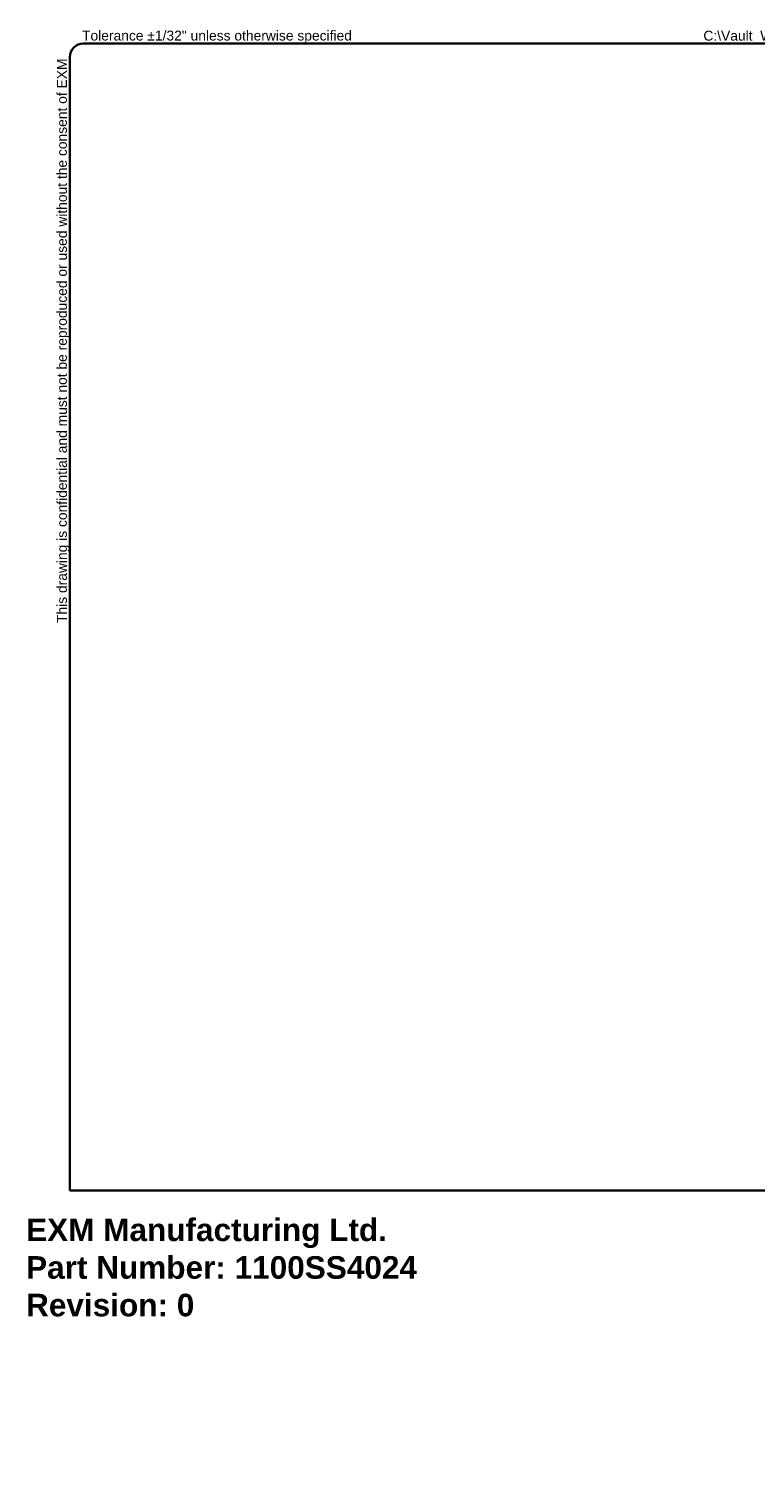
# Model space of a CAD drawing. Header units: inches. Extents: x 0.1 to 81.1, y -11 to 52.7.
# Tile 1 of 6: x 0.1 to 32.3, y -11 to 52.7. Entities that reach past the tile are written whole.
import ezdxf

# ---------------------------------------------------------------- set-up
doc = ezdxf.new("R2010")
doc.units = ezdxf.units.IN
doc.header["$LTSCALE"] = 4.869794
doc.header["$MEASUREMENT"] = 0
doc.layers.get('0').update_dxf_attribs({"lineweight": 25})
doc.layers.add('Sketch Geometry(ANSI)', color=7, linetype='Continuous', lineweight=25)
doc.layers.add('Symbols(ANSI)', color=7, linetype='Continuous', lineweight=25)
doc.styles.add('Current-ANSI', font='arial.ttf')
doc.styles.get("Standard").update_dxf_attribs({"font": 'arialbd.ttf'})

# ---------------------------------------------------------------- blocks, each defined once
blk = doc.blocks.new('Borders 12_EXM - B (Inch)')
at = {"layer": 'Sketch Geometry(ANSI)', "linetype": 'Continuous', "lineweight": 35}
for p, q in [((16.398, 10.692), (0.523, 10.692)), ((0.398, 10.567), (0.398, 0.255)), ((16.523, 0.38), (16.523, 10.567)), ((0.398, 0.255), (16.398, 0.255))]:
    blk.add_line(p, q, dxfattribs=at)
for centre, start, end in [((0.523, 10.567), 90, 180), ((16.398, 10.567), 0, 90), ((16.398, 0.38), 270, 0)]:
    blk.add_arc(centre, 0.125, start, end, dxfattribs=at)
at = {"layer": 'Symbols(ANSI)', "color": 7, "char_height": 0.09, "attachment_point": 7, "style": 'Current-ANSI'}
for s, insert in [('Tolerance ±1/32" unless otherwise specified', (0.509, 10.692)), ('Tolérance ±1/32" sauf spécification contraire', (13.93, 10.691))]:
    blk.add_mtext(s, dxfattribs=dict(at, insert=insert))
for s, insert, rotation in [('This drawing is confidential and must not be reproduced or used without the consent of EXM', (0.398, 5.419), 90), ('Ce dessin est confidentiel et ne doit pas être reproduit ou utilisé sans le consentement de EXM', (16.522, 10.576), 270)]:
    blk.add_mtext(s, dxfattribs=dict(at, insert=insert, rotation=rotation))
at = {"layer": 'Symbols(ANSI)', "color": 7, "style": 'Current-ANSI'}
blk.add_attdef('FILENAME_AND_PATH_001', (6.16, 10.718), '', height=0.09, dxfattribs=at)

msp = doc.modelspace()

# ---------------------------------------------------------------- block references
at = {"xscale": 4.869794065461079, "yscale": 4.869794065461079, "zscale": 4.869794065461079}
msp.add_blockref('Borders 12_EXM - B (Inch)', (0, 0), dxfattribs=at).add_auto_attribs({'FILENAME_AND_PATH_001': 'C:\\Vault_Workspace\\Inventor_Dwg\\BoxCad\\Result\\1100SS4024\\1100SS4024.idw'})

# ---------------------------------------------------------------- texts
at = {"insert": (0, 0), "char_height": 1, "attachment_point": 1}
msp.add_mtext_dynamic_manual_height_columns('EXM Manufacturing Ltd.\\PPart Number: 1100SS4024\\PRevision: 0', width=6.99098, gutter_width=1, heights=[0], dxfattribs=at).dxf.set("width", 100)

doc.saveas('drawing.dxf')
